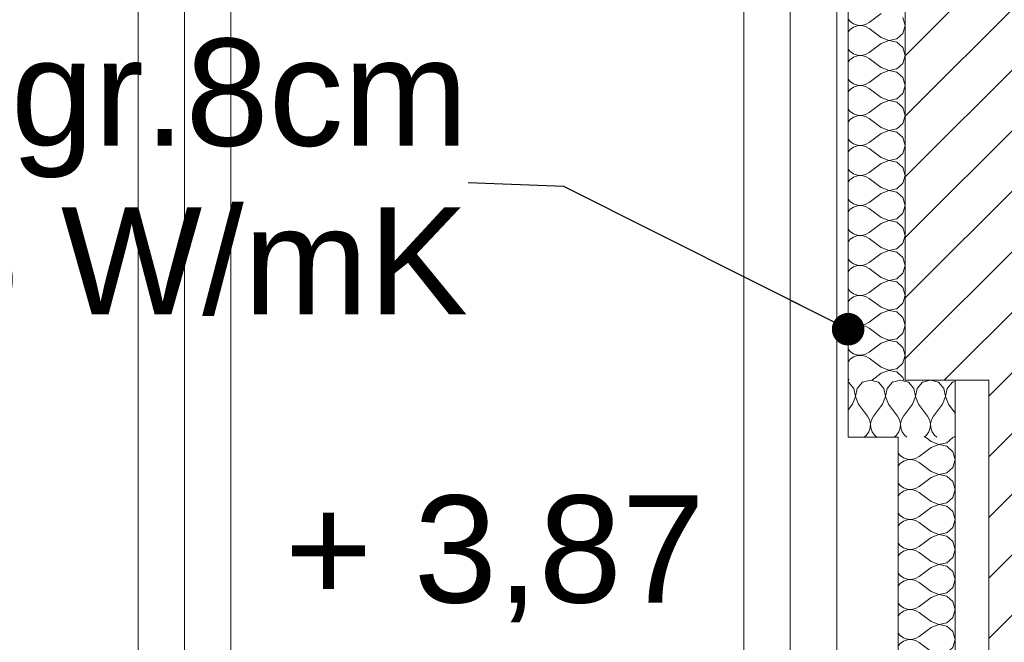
# Model space of a CAD drawing. Header units: millimetres. Extents: x -573548 to 674770, y -210017 to -47794.
# Tile 25 of 234: x 86023 to 87402, y -146310 to -145438. Entities that reach past the tile are written whole.
import ezdxf

# ---------------------------------------------------------------- set-up
doc = ezdxf.new("R2010")
doc.units = ezdxf.units.MM
for name, color, linetype, lineweight in [('A.05 RZUT 1 PIĘTRA_is$0$Drawing & Figure_Nr_pióra__18', 8, 'Continuous', 9), ('A.05 RZUT 1 PIĘTRA_is$0$Koty_Nr_pióra__61', 8, 'Continuous', 9), ('A.05 RZUT 1 PIĘTRA_is$0$Nowe_00 ZMIANY_Nr_pióra__59', 8, 'Continuous', 9), ('A.05 RZUT 1 PIĘTRA_is$0$Nowe_Drawing & Figure_Nr_pióra__59', 8, 'Continuous', 9), ('A.05 RZUT 1 PIĘTRA_is$0$Nowe_Structural - Bearing_Nr_pióra__59', 8, 'Continuous', 9), ('A.05 RZUT 1 PIĘTRA_is$0$OSIE_Nr_pióra__1', 8, 'Continuous', 9), ('A.05 RZUT 1 PIĘTRA_is$0$Structural - Bearing_Nr_pióra__21', 8, 'Continuous', 9), ('A.05 RZUT 1 PIĘTRA_is$0$wiezba_Nr_pióra__2', 8, 'Continuous', 9)]:
    doc.layers.add(name, color=color, linetype=linetype, lineweight=lineweight)
doc.styles.add('A.05 RZUT 1 PIĘTRA_is$0$STYL_AUTOMATYCZNY_1', font='arial.ttf')
doc.styles.add('A.05 RZUT 1 PIĘTRA_is$0$STYL_AUTOMATYCZNY_2', font='arial.ttf')
doc.dimstyles.new('A.05 RZUT 1 PIĘTRA_is$0$STYL_AUTOMATYCZNY__7', dxfattribs={"dimtxt": 0.18, "dimasz": 91.2, "dimexe": 0.18, "dimexo": 0.0625, "dimgap": 0, "dimtad": 0, "dimtih": 1, "dimtoh": 1, "dimdec": 4, "dimzin": 0, "dimdsep": 46, "dimcen": 0.09, "dimadec": 0, "dimazin": 0, "dimtfac": 1, "dimtdec": 4, "dimtmove": 0, "dimatfit": 3, "dimldrblk": 'A.05 RZUT 1 PIĘTRA_is$0$ARROWHEAD_11', "dimfxl": 1, "dimtolj": 1, "dimtzin": 0, "dimarcsym": 0})
pattern_1 = [(45, (0, 0), (-42.426407, 42.426407), [])]

# ---------------------------------------------------------------- blocks, each defined once
blk = doc.blocks.new('*X48669')
at = {"layer": 'A.05 RZUT 1 PIĘTRA_is$0$Nowe_Drawing & Figure_Nr_pióra__59'}
for p, q in [((87467.3, -95437.2), (87470.1, -95440.6)), ((87513.7, -95429.3), (87496.9, -95441.9)), ((87547.3, -95446.1), (87544.1, -95435.1)), ((87470.1, -95451.6), (87467.3, -95455.1)), ((87470.1, -95440.6), (87474.9, -95443.9)), ((87474.9, -95448.4), (87470.1, -95451.6)), ((87474.9, -95443.9), (87480.4, -95445.8)), ((87480.4, -95446.5), (87474.9, -95448.4)), ((87480.4, -95445.8), (87486.1, -95446.1)), ((87486.1, -95446.2), (87480.4, -95446.5)), ((87486.1, -95446.1), (87491.8, -95444.7)), ((87491.8, -95447.5), (87486.1, -95446.2)), ((87491.8, -95444.7), (87496.9, -95441.9)), ((87496.9, -95450.3), (87491.8, -95447.5)), ((87513.7, -95462.9), (87496.9, -95450.3)), ((87544.1, -95457.2), (87547.3, -95446.1)), ((87513.7, -95462.9), (87524.4, -95467.1)), ((87524.4, -95467.1), (87535.7, -95464.9)), ((87535.7, -95464.9), (87544.1, -95457.2)), ((87467.3, -95479.2), (87470.1, -95482.6)), ((87513.7, -95471.3), (87496.9, -95483.9)), ((87524.4, -95467.2), (87513.7, -95471.3)), ((87535.7, -95469.4), (87524.4, -95467.2)), ((87544.1, -95477.1), (87535.7, -95469.4)), ((87547.3, -95488.1), (87544.1, -95477.1)), ((87470.1, -95493.6), (87467.3, -95497.1)), ((87470.1, -95482.6), (87474.9, -95485.9)), ((87474.9, -95490.4), (87470.1, -95493.6)), ((87474.9, -95485.9), (87480.4, -95487.8)), ((87480.4, -95488.5), (87474.9, -95490.4)), ((87480.4, -95487.8), (87486.1, -95488.1)), ((87486.1, -95488.2), (87480.4, -95488.5)), ((87486.1, -95488.1), (87491.8, -95486.7)), ((87491.8, -95489.5), (87486.1, -95488.2)), ((87491.8, -95486.7), (87496.9, -95483.9)), ((87496.9, -95492.3), (87491.8, -95489.5)), ((87513.7, -95504.9), (87496.9, -95492.3)), ((87544.1, -95499.2), (87547.3, -95488.1)), ((87513.7, -95504.9), (87524.4, -95509.1)), ((87524.4, -95509.1), (87535.7, -95506.9)), ((87535.7, -95506.9), (87544.1, -95499.2)), ((87467.3, -95521.2), (87470.1, -95524.6)), ((87513.7, -95513.3), (87496.9, -95525.9)), ((87524.4, -95509.2), (87513.7, -95513.3)), ((87535.7, -95511.4), (87524.4, -95509.2)), ((87544.1, -95519.1), (87535.7, -95511.4)), ((87547.3, -95530.1), (87544.1, -95519.1)), ((87470.1, -95524.6), (87474.9, -95527.9)), ((87474.9, -95532.4), (87470.1, -95535.6)), ((87474.9, -95527.9), (87480.4, -95529.8)), ((87480.4, -95530.5), (87474.9, -95532.4)), ((87480.4, -95529.8), (87486.1, -95530.1)), ((87486.1, -95530.2), (87480.4, -95530.5)), ((87486.1, -95530.1), (87491.8, -95528.7)), ((87491.8, -95531.5), (87486.1, -95530.2)), ((87491.8, -95528.7), (87496.9, -95525.9)), ((87496.9, -95534.3), (87491.8, -95531.5)), ((87513.7, -95546.9), (87496.9, -95534.3)), ((87544.1, -95541.2), (87547.3, -95530.1)), ((87470.1, -95535.6), (87467.3, -95539.1)), ((87513.7, -95546.9), (87524.4, -95551.1)), ((87524.4, -95551.1), (87535.7, -95548.9)), ((87535.7, -95548.9), (87544.1, -95541.2)), ((87513.7, -95555.3), (87496.9, -95567.9)), ((87524.4, -95551.2), (87513.7, -95555.3)), ((87535.7, -95553.4), (87524.4, -95551.2)), ((87544.1, -95561.1), (87535.7, -95553.4)), ((87547.3, -95572.1), (87544.1, -95561.1)), ((87467.3, -95563.2), (87470.1, -95566.6)), ((87470.1, -95566.6), (87474.9, -95569.9)), ((87474.9, -95574.4), (87470.1, -95577.6)), ((87474.9, -95569.9), (87480.4, -95571.8)), ((87480.4, -95572.5), (87474.9, -95574.4)), ((87480.4, -95571.8), (87486.1, -95572.1)), ((87486.1, -95572.2), (87480.4, -95572.5)), ((87486.1, -95572.1), (87491.8, -95570.7)), ((87491.8, -95573.5), (87486.1, -95572.2)), ((87491.8, -95570.7), (87496.9, -95567.9)), ((87496.9, -95576.3), (87491.8, -95573.5)), ((87513.7, -95588.9), (87496.9, -95576.3)), ((87544.1, -95583.2), (87547.3, -95572.1)), ((87470.1, -95577.6), (87467.3, -95581.1)), ((87513.7, -95588.9), (87524.4, -95593.1)), ((87535.7, -95590.9), (87544.1, -95583.2)), ((87513.7, -95597.3), (87496.9, -95609.9)), ((87524.4, -95593.2), (87513.7, -95597.3)), ((87524.4, -95593.1), (87535.7, -95590.9)), ((87535.7, -95595.4), (87524.4, -95593.2)), ((87544.1, -95603.1), (87535.7, -95595.4)), ((87547.3, -95614.1), (87544.1, -95603.1)), ((87467.3, -95605.2), (87470.1, -95608.6)), ((87470.1, -95608.6), (87474.9, -95611.9)), ((87474.9, -95616.4), (87470.1, -95619.6)), ((87474.9, -95611.9), (87480.4, -95613.8)), ((87480.4, -95614.5), (87474.9, -95616.4)), ((87480.4, -95613.8), (87486.1, -95614.1)), ((87486.1, -95614.2), (87480.4, -95614.5)), ((87486.1, -95614.1), (87491.8, -95612.7)), ((87491.8, -95615.5), (87486.1, -95614.2)), ((87491.8, -95612.7), (87496.9, -95609.9)), ((87496.9, -95618.3), (87491.8, -95615.5)), ((87544.1, -95625.2), (87547.3, -95614.1)), ((87470.1, -95619.6), (87467.3, -95623.1)), ((87513.7, -95630.9), (87496.9, -95618.3)), ((87513.7, -95630.9), (87524.4, -95635.1)), ((87535.7, -95632.9), (87544.1, -95625.2)), ((87513.7, -95639.3), (87496.9, -95651.9)), ((87524.4, -95635.2), (87513.7, -95639.3)), ((87524.4, -95635.1), (87535.7, -95632.9)), ((87535.7, -95637.4), (87524.4, -95635.2)), ((87544.1, -95645.1), (87535.7, -95637.4)), ((87547.3, -95656.1), (87544.1, -95645.1)), ((87467.3, -95647.2), (87470.1, -95650.6)), ((87470.1, -95650.6), (87474.9, -95653.9)), ((87474.9, -95658.4), (87470.1, -95661.6)), ((87474.9, -95653.9), (87480.4, -95655.8)), ((87480.4, -95656.5), (87474.9, -95658.4)), ((87480.4, -95655.8), (87486.1, -95656.1)), ((87486.1, -95656.2), (87480.4, -95656.5)), ((87486.1, -95656.1), (87491.8, -95654.7)), ((87491.8, -95657.5), (87486.1, -95656.2)), ((87491.8, -95654.7), (87496.9, -95651.9)), ((87496.9, -95660.3), (87491.8, -95657.5)), ((87544.1, -95667.2), (87547.3, -95656.1)), ((87470.1, -95661.6), (87467.3, -95665.1)), ((87513.7, -95672.9), (87496.9, -95660.3)), ((87513.7, -95672.9), (87524.4, -95677.1)), ((87535.7, -95674.9), (87544.1, -95667.2)), ((87513.7, -95681.3), (87496.9, -95693.9)), ((87524.4, -95677.2), (87513.7, -95681.3)), ((87524.4, -95677.1), (87535.7, -95674.9)), ((87535.7, -95679.4), (87524.4, -95677.2)), ((87544.1, -95687.1), (87535.7, -95679.4)), ((87467.3, -95689.2), (87470.1, -95692.6)), ((87470.1, -95692.6), (87474.9, -95695.9)), ((87474.9, -95700.4), (87470.1, -95703.6)), ((87474.9, -95695.9), (87480.4, -95697.8)), ((87480.4, -95698.5), (87474.9, -95700.4)), ((87480.4, -95697.8), (87486.1, -95698.1)), ((87486.1, -95698.2), (87480.4, -95698.5)), ((87486.1, -95698.1), (87491.8, -95696.7)), ((87491.8, -95699.5), (87486.1, -95698.2)), ((87491.8, -95696.7), (87496.9, -95693.9)), ((87496.9, -95702.3), (87491.8, -95699.5)), ((87547.3, -95698.1), (87544.1, -95687.1)), ((87544.1, -95709.2), (87547.3, -95698.1)), ((87470.1, -95703.6), (87467.3, -95707.1)), ((87513.7, -95714.9), (87496.9, -95702.3)), ((87535.7, -95716.9), (87544.1, -95709.2)), ((87513.7, -95723.3), (87496.9, -95735.9)), ((87513.7, -95714.9), (87524.4, -95719.1)), ((87524.4, -95719.2), (87513.7, -95723.3)), ((87524.4, -95719.1), (87535.7, -95716.9)), ((87535.7, -95721.4), (87524.4, -95719.2)), ((87544.1, -95729.1), (87535.7, -95721.4)), ((87467.3, -95731.2), (87470.1, -95734.6)), ((87470.1, -95734.6), (87474.9, -95737.9)), ((87474.9, -95737.9), (87480.4, -95739.8)), ((87480.4, -95740.5), (87474.9, -95742.4)), ((87480.4, -95739.8), (87486.1, -95740.1)), ((87486.1, -95740.2), (87480.4, -95740.5)), ((87486.1, -95740.1), (87491.8, -95738.7)), ((87491.8, -95741.5), (87486.1, -95740.2)), ((87491.8, -95738.7), (87496.9, -95735.9)), ((87496.9, -95744.3), (87491.8, -95741.5)), ((87547.3, -95740.1), (87544.1, -95729.1)), ((87544.1, -95751.2), (87547.3, -95740.1)), ((87470.1, -95745.6), (87467.3, -95749.1)), ((87474.9, -95742.4), (87470.1, -95745.6)), ((87513.7, -95756.9), (87496.9, -95744.3)), ((87535.7, -95758.9), (87544.1, -95751.2)), ((87513.7, -95765.3), (87496.9, -95777.9)), ((87513.7, -95756.9), (87524.4, -95761.1)), ((87524.4, -95761.2), (87513.7, -95765.3)), ((87524.4, -95761.1), (87535.7, -95758.9)), ((87535.7, -95763.4), (87524.4, -95761.2)), ((87544.1, -95771.1), (87535.7, -95763.4)), ((87467.3, -95773.2), (87470.1, -95776.6)), ((87470.1, -95776.6), (87474.9, -95779.9)), ((87474.9, -95779.9), (87480.4, -95781.8)), ((87480.4, -95782.5), (87474.9, -95784.4)), ((87480.4, -95781.8), (87486.1, -95782.1)), ((87486.1, -95782.2), (87480.4, -95782.5)), ((87486.1, -95782.1), (87491.8, -95780.7)), ((87491.8, -95783.5), (87486.1, -95782.2)), ((87491.8, -95780.7), (87496.9, -95777.9)), ((87496.9, -95786.3), (87491.8, -95783.5)), ((87547.3, -95782.1), (87544.1, -95771.1)), ((87544.1, -95793.2), (87547.3, -95782.1)), ((87470.1, -95787.6), (87467.3, -95791.1)), ((87474.9, -95784.4), (87470.1, -95787.6)), ((87513.7, -95798.9), (87496.9, -95786.3)), ((87535.7, -95800.9), (87544.1, -95793.2)), ((87513.7, -95807.3), (87496.9, -95819.9)), ((87513.7, -95798.9), (87524.4, -95803.1)), ((87524.4, -95803.2), (87513.7, -95807.3)), ((87524.4, -95803.1), (87535.7, -95800.9)), ((87535.7, -95805.4), (87524.4, -95803.2)), ((87544.1, -95813.1), (87535.7, -95805.4)), ((87467.3, -95815.2), (87470.1, -95818.6)), ((87470.1, -95818.6), (87474.9, -95821.9)), ((87474.9, -95821.9), (87480.4, -95823.8)), ((87480.4, -95824.5), (87474.9, -95826.4)), ((87480.4, -95823.8), (87486.1, -95824.1)), ((87486.1, -95824.2), (87480.4, -95824.5)), ((87486.1, -95824.1), (87491.8, -95822.7)), ((87491.8, -95825.5), (87486.1, -95824.2)), ((87491.8, -95822.7), (87496.9, -95819.9)), ((87547.3, -95824.1), (87544.1, -95813.1)), ((87544.1, -95835.2), (87547.3, -95824.1)), ((87470.1, -95829.6), (87467.3, -95833.1)), ((87474.9, -95826.4), (87470.1, -95829.6)), ((87496.9, -95828.3), (87491.8, -95825.5)), ((87513.7, -95840.9), (87496.9, -95828.3)), ((87535.7, -95842.9), (87544.1, -95835.2)), ((87513.7, -95849.3), (87496.9, -95861.9)), ((87513.7, -95840.9), (87524.4, -95845.1)), ((87524.4, -95845.2), (87513.7, -95849.3)), ((87524.4, -95845.1), (87535.7, -95842.9)), ((87535.7, -95847.4), (87524.4, -95845.2)), ((87544.1, -95855.1), (87535.7, -95847.4)), ((87467.3, -95857.2), (87470.1, -95860.6)), ((87470.1, -95860.6), (87474.9, -95863.9)), ((87474.9, -95863.9), (87480.4, -95865.8)), ((87480.4, -95865.8), (87486.1, -95866.1)), ((87486.1, -95866.2), (87480.4, -95866.5)), ((87486.1, -95866.1), (87491.8, -95864.7)), ((87491.8, -95867.5), (87486.1, -95866.2)), ((87491.8, -95864.7), (87496.9, -95861.9)), ((87547.3, -95866.1), (87544.1, -95855.1)), ((87544.1, -95877.2), (87547.3, -95866.1)), ((87470.1, -95871.6), (87467.3, -95875.1)), ((87474.9, -95868.4), (87470.1, -95871.6)), ((87480.4, -95866.5), (87474.9, -95868.4)), ((87496.9, -95870.3), (87491.8, -95867.5)), ((87513.7, -95882.9), (87496.9, -95870.3)), ((87535.7, -95884.9), (87544.1, -95877.2)), ((87513.7, -95891.3), (87496.9, -95903.9)), ((87513.7, -95882.9), (87524.4, -95887.1)), ((87524.4, -95887.2), (87513.7, -95891.3)), ((87524.4, -95887.1), (87535.7, -95884.9)), ((87535.7, -95889.4), (87524.4, -95887.2)), ((87544.1, -95897.1), (87535.7, -95889.4)), ((87467.3, -95899.2), (87470.1, -95902.6)), ((87470.1, -95902.6), (87474.9, -95905.9)), ((87474.9, -95905.9), (87480.4, -95907.8)), ((87486.1, -95908.1), (87491.8, -95906.7)), ((87491.8, -95906.7), (87496.9, -95903.9)), ((87547.3, -95908.1), (87544.1, -95897.1)), ((87470.1, -95913.6), (87467.3, -95917.1)), ((87474.9, -95910.4), (87470.1, -95913.6)), ((87480.4, -95908.5), (87474.9, -95910.4)), ((87480.4, -95907.8), (87486.1, -95908.1)), ((87486.1, -95908.2), (87480.4, -95908.5)), ((87491.8, -95909.5), (87486.1, -95908.2)), ((87496.9, -95912.3), (87491.8, -95909.5)), ((87513.7, -95924.9), (87496.9, -95912.3)), ((87535.7, -95926.9), (87544.1, -95919.2)), ((87544.1, -95919.2), (87547.3, -95908.1)), ((87513.7, -95933.3), (87501.1, -95942.8)), ((87513.7, -95924.9), (87524.4, -95929.1)), ((87524.4, -95929.2), (87513.7, -95933.3)), ((87524.4, -95929.1), (87535.7, -95926.9)), ((87535.7, -95931.4), (87524.4, -95929.2)), ((87544.1, -95939.1), (87535.7, -95931.4)), ((87467.3, -95941.2), (87468.6, -95942.8)), ((87545.2, -95942.8), (87544.1, -95939.1))]:
    blk.add_line(p, q, dxfattribs=at)
blk = doc.blocks.new('A.05 RZUT 1 PIĘTRA_is$0$Wypełnienie_2_1')
at = {"layer": 'A.05 RZUT 1 PIĘTRA_is$0$Nowe_Drawing & Figure_Nr_pióra__59'}
blk.add_blockref('*X48669', (0, 0), dxfattribs=at)
blk = doc.blocks.new('*X48671')
at = {"layer": 'A.05 RZUT 1 PIĘTRA_is$0$Nowe_Drawing & Figure_Nr_pióra__59'}
for p, q in [((87467.6, -95945.9), (87467.3, -95945.8)), ((87475.4, -95954.4), (87467.6, -95945.9)), ((87487.6, -95945.9), (87479.8, -95954.4)), ((87498.6, -95942.8), (87487.6, -95945.9)), ((87509.6, -95945.9), (87498.6, -95942.8)), ((87517.4, -95954.4), (87509.6, -95945.9)), ((87529.6, -95945.9), (87521.8, -95954.4)), ((87540.6, -95942.8), (87529.6, -95945.9)), ((87551.6, -95945.9), (87540.6, -95942.8)), ((87559.4, -95954.4), (87551.6, -95945.9)), ((87571.6, -95945.9), (87563.8, -95954.4)), ((87582.6, -95942.8), (87571.6, -95945.9)), ((87593.6, -95945.9), (87582.6, -95942.8)), ((87601.4, -95954.4), (87593.6, -95945.9)), ((87613.6, -95945.9), (87605.8, -95954.4)), ((87617.3, -95944.9), (87613.6, -95945.9)), ((87477.5, -95965.7), (87475.4, -95954.4)), ((87479.8, -95954.4), (87477.7, -95965.7)), ((87519.5, -95965.7), (87517.4, -95954.4)), ((87521.8, -95954.4), (87519.7, -95965.7)), ((87561.5, -95965.7), (87559.4, -95954.4)), ((87563.8, -95954.4), (87561.7, -95965.7)), ((87603.5, -95965.7), (87601.4, -95954.4)), ((87605.8, -95954.4), (87603.7, -95965.7)), ((87473.4, -95976.4), (87467.3, -95984.6)), ((87473.4, -95976.4), (87477.5, -95965.7)), ((87477.7, -95965.7), (87481.8, -95976.4)), ((87481.8, -95976.4), (87494.4, -95993.2)), ((87515.4, -95976.4), (87502.8, -95993.2)), ((87515.4, -95976.4), (87519.5, -95965.7)), ((87519.7, -95965.7), (87523.8, -95976.4)), ((87523.8, -95976.4), (87536.4, -95993.2)), ((87557.4, -95976.4), (87544.8, -95993.2)), ((87557.4, -95976.4), (87561.5, -95965.7)), ((87561.7, -95965.7), (87565.8, -95976.4)), ((87565.8, -95976.4), (87578.4, -95993.2)), ((87599.4, -95976.4), (87586.8, -95993.2)), ((87599.4, -95976.4), (87603.5, -95965.7)), ((87603.7, -95965.7), (87607.8, -95976.4)), ((87607.8, -95976.4), (87617.3, -95989)), ((87497.2, -95998.3), (87494.4, -95993.2)), ((87498.5, -96003.9), (87497.2, -95998.3)), ((87498.2, -96009.7), (87498.5, -96003.9)), ((87500, -95998.3), (87498.7, -96003.9)), ((87498.7, -96003.9), (87499, -96009.7)), ((87502.8, -95993.2), (87500, -95998.3)), ((87539.2, -95998.3), (87536.4, -95993.2)), ((87540.5, -96003.9), (87539.2, -95998.3)), ((87540.2, -96009.7), (87540.5, -96003.9)), ((87542, -95998.3), (87540.7, -96003.9)), ((87540.7, -96003.9), (87541, -96009.7)), ((87544.8, -95993.2), (87542, -95998.3)), ((87581.2, -95998.3), (87578.4, -95993.2)), ((87582.5, -96003.9), (87581.2, -95998.3)), ((87582.2, -96009.7), (87582.5, -96003.9)), ((87584, -95998.3), (87582.7, -96003.9)), ((87582.7, -96003.9), (87583, -96009.7)), ((87586.8, -95993.2), (87584, -95998.3)), ((87493.1, -96020), (87496.4, -96015.2)), ((87496.4, -96015.2), (87498.2, -96009.7)), ((87499, -96009.7), (87500.8, -96015.2)), ((87500.8, -96015.2), (87504.1, -96020)), ((87535.1, -96020), (87538.4, -96015.2)), ((87538.4, -96015.2), (87540.2, -96009.7)), ((87541, -96009.7), (87542.8, -96015.2)), ((87542.8, -96015.2), (87546.1, -96020)), ((87577.1, -96020), (87580.4, -96015.2)), ((87580.4, -96015.2), (87582.2, -96009.7)), ((87583, -96009.7), (87584.8, -96015.2)), ((87584.8, -96015.2), (87588.1, -96020)), ((87489.7, -96022.8), (87493.1, -96020)), ((87504.1, -96020), (87507.5, -96022.8)), ((87531.7, -96022.8), (87535.1, -96020)), ((87546.1, -96020), (87549.5, -96022.8)), ((87573.7, -96022.8), (87577.1, -96020)), ((87588.1, -96020), (87591.5, -96022.8)), ((87615.7, -96022.8), (87617.3, -96021.5))]:
    blk.add_line(p, q, dxfattribs=at)
blk = doc.blocks.new('A.05 RZUT 1 PIĘTRA_is$0$Wypełnienie_3_1')
at = {"layer": 'A.05 RZUT 1 PIĘTRA_is$0$Nowe_Drawing & Figure_Nr_pióra__59'}
blk.add_blockref('*X48671', (0, 0), dxfattribs=at)
blk = doc.blocks.new('*X48673')
at = {"layer": 'A.05 RZUT 1 PIĘTRA_is$0$Nowe_Drawing & Figure_Nr_pióra__59'}
for p, q in [((87583.7, -96028.9), (87575.5, -96022.8)), ((87583.7, -96028.9), (87594.4, -96033.1)), ((87594.4, -96033.1), (87605.7, -96030.9)), ((87605.7, -96030.9), (87614.1, -96023.2)), ((87614.1, -96023.2), (87614.2, -96022.8)), ((87537.3, -96045.2), (87540.1, -96048.6)), ((87583.7, -96037.3), (87566.9, -96049.9)), ((87594.4, -96033.2), (87583.7, -96037.3)), ((87605.7, -96035.4), (87594.4, -96033.2)), ((87614.1, -96043.1), (87605.7, -96035.4)), ((87617.3, -96054.1), (87614.1, -96043.1)), ((87540.1, -96048.6), (87544.9, -96051.9)), ((87544.9, -96056.4), (87540.1, -96059.6)), ((87544.9, -96051.9), (87550.4, -96053.8)), ((87550.4, -96054.5), (87544.9, -96056.4)), ((87550.4, -96053.8), (87556.1, -96054.1)), ((87556.1, -96054.2), (87550.4, -96054.5)), ((87556.1, -96054.1), (87561.8, -96052.7)), ((87561.8, -96055.5), (87556.1, -96054.2)), ((87561.8, -96052.7), (87566.9, -96049.9)), ((87566.9, -96058.3), (87561.8, -96055.5)), ((87583.7, -96070.9), (87566.9, -96058.3)), ((87614.1, -96065.2), (87617.3, -96054.1)), ((87540.1, -96059.6), (87537.3, -96063.1)), ((87583.7, -96070.9), (87594.4, -96075.1)), ((87594.4, -96075.1), (87605.7, -96072.9)), ((87605.7, -96072.9), (87614.1, -96065.2)), ((87583.7, -96079.3), (87566.9, -96091.9)), ((87594.4, -96075.2), (87583.7, -96079.3)), ((87605.7, -96077.4), (87594.4, -96075.2)), ((87614.1, -96085.1), (87605.7, -96077.4)), ((87617.3, -96096.1), (87614.1, -96085.1)), ((87537.3, -96087.2), (87540.1, -96090.6)), ((87540.1, -96090.6), (87544.9, -96093.9)), ((87544.9, -96098.4), (87540.1, -96101.6)), ((87544.9, -96093.9), (87550.4, -96095.8)), ((87550.4, -96096.5), (87544.9, -96098.4)), ((87550.4, -96095.8), (87556.1, -96096.1)), ((87556.1, -96096.2), (87550.4, -96096.5)), ((87556.1, -96096.1), (87561.8, -96094.7)), ((87561.8, -96097.5), (87556.1, -96096.2)), ((87561.8, -96094.7), (87566.9, -96091.9)), ((87566.9, -96100.3), (87561.8, -96097.5)), ((87583.7, -96112.9), (87566.9, -96100.3)), ((87614.1, -96107.2), (87617.3, -96096.1)), ((87540.1, -96101.6), (87537.3, -96105.1)), ((87583.7, -96112.9), (87594.4, -96117.1)), ((87605.7, -96114.9), (87614.1, -96107.2)), ((87583.7, -96121.3), (87566.9, -96133.9)), ((87594.4, -96117.2), (87583.7, -96121.3)), ((87594.4, -96117.1), (87605.7, -96114.9)), ((87605.7, -96119.4), (87594.4, -96117.2)), ((87614.1, -96127.1), (87605.7, -96119.4)), ((87617.3, -96138.1), (87614.1, -96127.1)), ((87537.3, -96129.2), (87540.1, -96132.6)), ((87540.1, -96132.6), (87544.9, -96135.9)), ((87544.9, -96140.4), (87540.1, -96143.6)), ((87544.9, -96135.9), (87550.4, -96137.8)), ((87550.4, -96138.5), (87544.9, -96140.4)), ((87550.4, -96137.8), (87556.1, -96138.1)), ((87556.1, -96138.2), (87550.4, -96138.5)), ((87556.1, -96138.1), (87561.8, -96136.7)), ((87561.8, -96139.5), (87556.1, -96138.2)), ((87561.8, -96136.7), (87566.9, -96133.9)), ((87566.9, -96142.3), (87561.8, -96139.5)), ((87614.1, -96149.2), (87617.3, -96138.1)), ((87540.1, -96143.6), (87537.3, -96147.1)), ((87583.7, -96154.9), (87566.9, -96142.3)), ((87583.7, -96154.9), (87594.4, -96159.1)), ((87605.7, -96156.9), (87614.1, -96149.2)), ((87583.7, -96163.3), (87566.9, -96175.9)), ((87594.4, -96159.2), (87583.7, -96163.3)), ((87594.4, -96159.1), (87605.7, -96156.9)), ((87605.7, -96161.4), (87594.4, -96159.2)), ((87614.1, -96169.1), (87605.7, -96161.4)), ((87617.3, -96180.1), (87614.1, -96169.1)), ((87537.3, -96171.2), (87540.1, -96174.6)), ((87540.1, -96174.6), (87544.9, -96177.9)), ((87544.9, -96182.4), (87540.1, -96185.6)), ((87544.9, -96177.9), (87550.4, -96179.8)), ((87550.4, -96180.5), (87544.9, -96182.4)), ((87550.4, -96179.8), (87556.1, -96180.1)), ((87556.1, -96180.2), (87550.4, -96180.5)), ((87556.1, -96180.1), (87561.8, -96178.7)), ((87561.8, -96181.5), (87556.1, -96180.2)), ((87561.8, -96178.7), (87566.9, -96175.9)), ((87566.9, -96184.3), (87561.8, -96181.5)), ((87614.1, -96191.2), (87617.3, -96180.1)), ((87540.1, -96185.6), (87537.3, -96189.1)), ((87583.7, -96196.9), (87566.9, -96184.3)), ((87583.7, -96196.9), (87594.4, -96201.1)), ((87605.7, -96198.9), (87614.1, -96191.2)), ((87583.7, -96205.3), (87566.9, -96217.9)), ((87594.4, -96201.2), (87583.7, -96205.3)), ((87594.4, -96201.1), (87605.7, -96198.9)), ((87605.7, -96203.4), (87594.4, -96201.2)), ((87614.1, -96211.1), (87605.7, -96203.4)), ((87537.3, -96213.2), (87540.1, -96216.6)), ((87540.1, -96216.6), (87544.9, -96219.9)), ((87544.9, -96224.4), (87540.1, -96227.6)), ((87544.9, -96219.9), (87550.4, -96221.8)), ((87550.4, -96222.5), (87544.9, -96224.4)), ((87550.4, -96221.8), (87556.1, -96222.1)), ((87556.1, -96222.2), (87550.4, -96222.5)), ((87556.1, -96222.1), (87561.8, -96220.7)), ((87561.8, -96223.5), (87556.1, -96222.2)), ((87561.8, -96220.7), (87566.9, -96217.9)), ((87566.9, -96226.3), (87561.8, -96223.5)), ((87617.3, -96222.1), (87614.1, -96211.1)), ((87614.1, -96233.2), (87617.3, -96222.1)), ((87540.1, -96227.6), (87537.3, -96231.1)), ((87583.7, -96238.9), (87566.9, -96226.3)), ((87605.7, -96240.9), (87614.1, -96233.2)), ((87583.7, -96247.3), (87566.9, -96259.9)), ((87583.7, -96238.9), (87594.4, -96243.1)), ((87594.4, -96243.2), (87583.7, -96247.3)), ((87594.4, -96243.1), (87605.7, -96240.9)), ((87605.7, -96245.4), (87594.4, -96243.2)), ((87614.1, -96253.1), (87605.7, -96245.4)), ((87537.3, -96255.2), (87540.1, -96258.6)), ((87540.1, -96258.6), (87544.9, -96261.9)), ((87544.9, -96261.9), (87550.4, -96263.8)), ((87550.4, -96264.5), (87544.9, -96266.4)), ((87550.4, -96263.8), (87556.1, -96264.1)), ((87556.1, -96264.2), (87550.4, -96264.5)), ((87556.1, -96264.1), (87561.8, -96262.7)), ((87561.8, -96265.5), (87556.1, -96264.2)), ((87561.8, -96262.7), (87566.9, -96259.9)), ((87566.9, -96268.3), (87561.8, -96265.5)), ((87617.3, -96264.1), (87614.1, -96253.1)), ((87614.1, -96275.2), (87617.3, -96264.1)), ((87540.1, -96269.6), (87537.3, -96273.1)), ((87544.9, -96266.4), (87540.1, -96269.6)), ((87583.7, -96280.9), (87566.9, -96268.3)), ((87605.7, -96282.9), (87614.1, -96275.2)), ((87583.7, -96289.3), (87566.9, -96301.9)), ((87583.7, -96280.9), (87594.4, -96285.1)), ((87594.4, -96285.2), (87583.7, -96289.3)), ((87594.4, -96285.1), (87605.7, -96282.9)), ((87605.7, -96287.4), (87594.4, -96285.2)), ((87614.1, -96295.1), (87605.7, -96287.4)), ((87537.3, -96297.2), (87540.1, -96300.6)), ((87540.1, -96300.6), (87544.9, -96303.9)), ((87544.9, -96303.9), (87550.4, -96305.8)), ((87550.4, -96306.5), (87544.9, -96308.4)), ((87550.4, -96305.8), (87556.1, -96306.1)), ((87556.1, -96306.2), (87550.4, -96306.5)), ((87556.1, -96306.1), (87561.8, -96304.7)), ((87561.8, -96307.5), (87556.1, -96306.2)), ((87561.8, -96304.7), (87566.9, -96301.9)), ((87617.3, -96306.1), (87614.1, -96295.1)), ((87614.1, -96317.2), (87617.3, -96306.1)), ((87540.1, -96311.6), (87537.3, -96315.1)), ((87544.9, -96308.4), (87540.1, -96311.6)), ((87566.9, -96310.3), (87561.8, -96307.5)), ((87583.7, -96322.9), (87566.9, -96310.3)), ((87605.7, -96324.9), (87614.1, -96317.2)), ((87583.7, -96331.3), (87566.9, -96343.9)), ((87583.7, -96322.9), (87594.4, -96327.1)), ((87594.4, -96327.2), (87583.7, -96331.3)), ((87594.4, -96327.1), (87605.7, -96324.9)), ((87605.7, -96329.4), (87594.4, -96327.2)), ((87614.1, -96337.1), (87605.7, -96329.4)), ((87537.3, -96339.2), (87540.1, -96342.6)), ((87540.1, -96342.6), (87544.9, -96345.9)), ((87544.9, -96345.9), (87550.4, -96347.8)), ((87550.4, -96348.5), (87544.9, -96350.4)), ((87550.4, -96347.8), (87556.1, -96348.1)), ((87556.1, -96348.2), (87550.4, -96348.5)), ((87556.1, -96348.1), (87561.8, -96346.7)), ((87561.8, -96349.5), (87556.1, -96348.2)), ((87561.8, -96346.7), (87566.9, -96343.9)), ((87617.3, -96348.1), (87614.1, -96337.1)), ((87614.1, -96359.2), (87617.3, -96348.1)), ((87540.1, -96353.6), (87537.3, -96357.1)), ((87544.9, -96350.4), (87540.1, -96353.6)), ((87566.9, -96352.3), (87561.8, -96349.5)), ((87583.7, -96364.9), (87566.9, -96352.3)), ((87605.7, -96366.9), (87614.1, -96359.2)), ((87583.7, -96364.9), (87594.4, -96369.1)), ((87594.4, -96369.2), (87584.9, -96372.9)), ((87594.4, -96369.1), (87605.7, -96366.9)), ((87605.7, -96371.4), (87594.4, -96369.2)), ((87607.3, -96372.9), (87605.7, -96371.4))]:
    blk.add_line(p, q, dxfattribs=at)
blk = doc.blocks.new('A.05 RZUT 1 PIĘTRA_is$0$Wypełnienie_4_1')
at = {"layer": 'A.05 RZUT 1 PIĘTRA_is$0$Nowe_Drawing & Figure_Nr_pióra__59'}
blk.add_blockref('*X48673', (0, 0), dxfattribs=at)
blk = doc.blocks.new('A.05 RZUT 1 PIĘTRA_is$0$ARROWHEAD_11')
at = {"color": 0, "linetype": 'Continuous', "lineweight": 0}
blk.add_line((0, 0), (-1, 0), dxfattribs=at)
at = {"color": 0, "linetype": 'Continuous', "lineweight": 0, "const_width": 0.25, "flags": 128}
blk.add_lwpolyline([(-0.125, 0, 1), (0.125, 0, 1)], format="xyb", close=True, dxfattribs=at)
blk = doc.blocks.new('A.05 RZUT 1 PIĘTRA_is')
at = {"layer": 'A.05 RZUT 1 PIĘTRA_is$0$Drawing & Figure_Nr_pióra__18'}
h = blk.add_hatch(dxfattribs=at)
h.set_pattern_fill('Common_Brick_0001', color=256, style=0, pattern_type=2)
h.set_pattern_definition(pattern_1)
h.paths.add_polyline_path([(87547.3, -93779), (87547.3, -93919), (87823.3, -93919), (88273.3, -93862.9), (88273.3, -93782.9), (91703.3, -93782.9), (91703.3, -94482.9), (91703.3, -97341), (91703.3, -98112.9), (91554.1, -98112.9), (91554.1, -98242.8), (91554.1, -98502.9), (91644.1, -98502.9), (91644.1, -98860.5), (91644.1, -98887.1), (91671.2, -98887.1), (91671.2, -98912.9), (91774.1, -98912.9), (91774.2, -98862.9), (91784.1, -98862.9), (91784.1, -98532.9), (92084.1, -98532.9), (92084.1, -98041), (92084.1, -98041), (92016.7, -98041), (91846.8, -98041), (91847.8, -97341), (91852.2, -94482.9), (91853.3, -93781.9), (91983.5, -93781.9), (92075.1, -93397.8), (92075.1, -93255.2), (92061.8, -93135.2), (92052.3, -93135.2, -0.383982), (92016.8, -93099.9), (92004.4, -93099.9), (92004.4, -93084.9, 1.205804), (91956.6, -93052.7), (91941.8, -93052.7), (91941.8, -93035.2), (91859.2, -93035.2), (90033.3, -93035.2), (89950.7, -93035.2), (89950.7, -93052.7), (89935.9, -93052.7, 0.263086), (89912.9, -93035.2), (89905, -93035.2, 0.761796), (89897.5, -93091.3), (89897.5, -93106.1), (89450.7, -93106.1), (89003.9, -93106.1), (89003.9, -93091.3, 0.761796), (88996.4, -93035.2), (88988.4, -93035.2, 0.263086), (88965.5, -93052.7), (88950.7, -93052.7), (88950.7, -93035.2), (87547.3, -93035.2), (87547.3, -93661)])
h.paths.add_polyline_path([(91854.1, -98374.7), (91714.1, -98374.7), (91714.1, -98365.3), (91847.9, -98234.7), (91854.1, -98234.7)], flags=0)
h = blk.add_hatch(dxfattribs=at)
h.set_pattern_fill('Common_Brick_0001', color=256, style=0, pattern_type=2)
h.set_pattern_definition(pattern_1)
h.paths.add_polyline_path([(87149, -97622.8), (87149, -97732.8), (87151.2, -98080.2), (87634.2, -98082.8), (87632.7, -98452.8), (88124.1, -98502.9), (88124.2, -98552.9), (88264.1, -98552.8), (88264.1, -98502.9), (90604.1, -98502.9), (90604.1, -98242.8), (90604.1, -98112.9), (90563.3, -98112.9), (90563.3, -97342.9), (90383.3, -97342.9), (90383.3, -98112.9), (88413.3, -98112.9), (88273.3, -98112.9), (88273.3, -97512.9), (88014.1, -97512.9), (88014.1, -97372.9), (88253.3, -97372.9), (88273.3, -97372.9), (88273.3, -96372.9), (88333.3, -96372.9), (88413.3, -96372.9), (88493.3, -96372.9), (89173.3, -96372.9), (89673.3, -96372.9), (89753.3, -96372.9), (89818.3, -96372.9), (89833.3, -96357.9), (89837, -96354.2), (89928.2, -96372.9), (90383.3, -96372.9), (90383.3, -96425.8), (90383.3, -96532.9), (90563.3, -96532.9), (90563.3, -96222.9), (89833.3, -96222.9), (89753.3, -96222.9), (89673.3, -96222.9), (88493.3, -96222.9), (88413.3, -96222.9), (88333.3, -96222.9), (88273.3, -96222.9), (88273.3, -94742.9), (87823.3, -94629), (87673.3, -94629), (87673.3, -94629), (87547.3, -94629), (87547.3, -94769), (87547.3, -95942.8), (87617.3, -95942.8), (87664.1, -95942.8), (87664.1, -97452.8), (87154.4, -97453.2)])
at = {"layer": 'A.05 RZUT 1 PIĘTRA_is$0$Nowe_00 ZMIANY_Nr_pióra__59', "flags": 128}
blk.add_lwpolyline([(80832.4, -93582.9), (87547.3, -93582.9), (87547.3, -93919), (87664.1, -93919), (87664.1, -94629), (87547.3, -94629), (87547.3, -94769), (87547.3, -95942.8), (87664.1, -95942.8), (87664.1, -97452.8), (80832.4, -97452.8)], close=True, dxfattribs=at)
at = {"layer": 'A.05 RZUT 1 PIĘTRA_is$0$Nowe_Structural - Bearing_Nr_pióra__59'}
for p, q in [((87467.3, -96022.8), (87467.3, -94769)), ((87467.3, -96022.8), (87537.3, -96022.8)), ((87537.3, -96452.9), (87537.3, -96022.8))]:
    blk.add_line(p, q, dxfattribs=at)
at = {"layer": 'A.05 RZUT 1 PIĘTRA_is$0$OSIE_Nr_pióra__1'}
for p, q in [((86537.9, -93662.9), (86537.9, -97433.6)), ((87386.3, -93662.9), (87386.3, -97433.6))]:
    blk.add_line(p, q, dxfattribs=at)
at = {"layer": 'A.05 RZUT 1 PIĘTRA_is$0$Structural - Bearing_Nr_pióra__21'}
for p, q in [((87547.3, -94870), (87547.3, -95942.8)), ((87617.3, -95942.8), (87547.3, -95942.8)), ((87617.3, -95942.8), (87617.3, -96372.9))]:
    blk.add_line(p, q, dxfattribs=at)
at = {"layer": 'A.05 RZUT 1 PIĘTRA_is$0$wiezba_Nr_pióra__2'}
for p, q in [((86472.9, -97433.6), (86472.9, -93662.9)), ((86602.9, -97433.6), (86602.9, -93662.9)), ((87321.3, -93662.9), (87321.3, -97433.6)), ((87451.3, -93662.9), (87451.3, -97433.6))]:
    blk.add_line(p, q, dxfattribs=at)
at = {"layer": 'A.05 RZUT 1 PIĘTRA_is$0$Nowe_Drawing & Figure_Nr_pióra__59'}
for name in ['A.05 RZUT 1 PIĘTRA_is$0$Wypełnienie_2_1', 'A.05 RZUT 1 PIĘTRA_is$0$Wypełnienie_3_1', 'A.05 RZUT 1 PIĘTRA_is$0$Wypełnienie_4_1']:
    blk.add_blockref(name, (0, 0), dxfattribs=at)
at = {"layer": 'A.05 RZUT 1 PIĘTRA_is$0$Koty_Nr_pióra__61', "insert": (86972.7, -96193.4), "char_height": 150, "attachment_point": 5, "style": 'A.05 RZUT 1 PIĘTRA_is$0$STYL_AUTOMATYCZNY_1'}
blk.add_mtext('\\A1;{\\pqc;\\fArial|b0|i0|c238|p0;\\W1.000000;+ 3,87}', dxfattribs=at)
at = {"layer": 'A.05 RZUT 1 PIĘTRA_is$0$Nowe_00 ZMIANY_Nr_pióra__59', "insert": (86935.2, -95671.7), "char_height": 150, "attachment_point": 6, "line_spacing_factor": 0.94519, "style": 'A.05 RZUT 1 PIĘTRA_is$0$STYL_AUTOMATYCZNY_2'}
blk.add_mtext('\\A1;{\\pqr;\\fArial|b0|i0|c238|p0;\\W1.000000;wełna mineralna gr.8cm\\P\\pqr;\\fArial|b0|i0|c238|p0;\\H0.999954x;\\W1.000000;λ\\fHelvetica|b0|i0|c0|p0;\\H1.000083x;\\W1.000000;= 0,036 W/mK}', dxfattribs=at)
at = {"layer": 'A.05 RZUT 1 PIĘTRA_is$0$Nowe_00 ZMIANY_Nr_pióra__59', "annotation_type": 0, "has_hookline": 1, "hookline_direction": 1, "text_width": 2208.6}
blk.add_leader([(87467.3, -95871.6), (87069.2, -95671.7), (86935.2, -95666.6)], dimstyle='A.05 RZUT 1 PIĘTRA_is$0$STYL_AUTOMATYCZNY__7', dxfattribs=at)

msp = doc.modelspace()

# ---------------------------------------------------------------- block references
at = {"color": 150}
msp.add_blockref('A.05 RZUT 1 PIĘTRA_is', (-284.4, -50000), dxfattribs=at)

doc.saveas('drawing.dxf')
